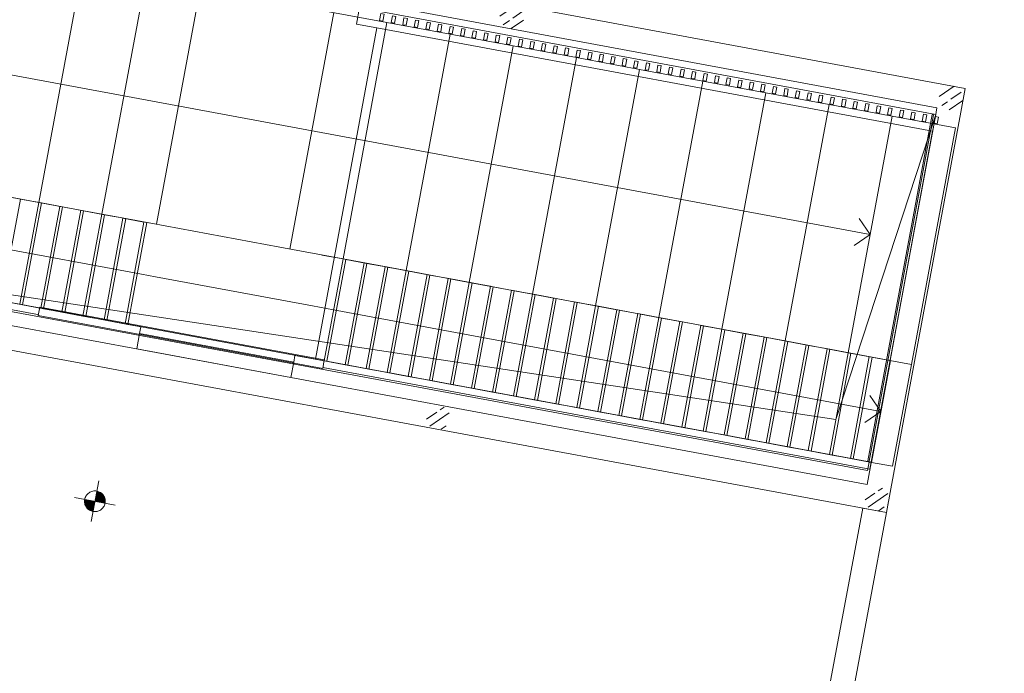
# Model space of a CAD drawing. Header units: metres. Extents: x 32353251 to 32353583, y 5707748 to 5708004.
# Tile 36 of 164: x 32353355 to 32353369, y 5707911 to 5707921. Entities that reach past the tile are written whole.
import ezdxf

# ---------------------------------------------------------------- set-up
doc = ezdxf.new("R2010")
doc.units = ezdxf.units.M
doc.header["$LTSCALE"] = 0.75
doc.set_wipeout_variables(frame=1)
doc.layers.get('0').update_dxf_attribs({"linetype": 'CONTINUOUS'})
for name, color, linetype, lineweight in [('10417023$0$#9_002_GES I Übersicht Erdgeschoss_1_108_Treppen.A', 7, 'CONTINUOUS', 25), ('10417023$0$#9_002_GES I Übersicht Erdgeschoss_1_202_Innenwandbekleidung.A', 7, 'CONTINUOUS', 25), ('10417023$0$#9_002_GES I Übersicht Erdgeschoss_1_Neubau_103_Stützen.A', 7, 'CONTINUOUS', 25), ('10417023$0$#9_002_GES I Übersicht Erdgeschoss_1_Neubau_104_Decken.A', 7, 'CONTINUOUS', 25), ('10417023$0$#9_002_GES I Übersicht Erdgeschoss_1_Neubau_105_Unterzug.A', 7, 'CONTINUOUS', 25), ('10417023$0$#9_002_GES I Übersicht Erdgeschoss_1_Neubau_108_Treppen.A', 7, 'CONTINUOUS', 25), ('10417023$0$#9_002_GES I Übersicht Erdgeschoss_1_Neubau_202_Innenwandbekleidun', 7, 'CONTINUOUS', 25), ('10417023$0$#9_002_GES I Übersicht Erdgeschoss_1_Neubau_502_Bemaßung 1_100.A', 7, 'CONTINUOUS', 25), ('10417023$0$Keine', 7, 'CONTINUOUS', 13)]:
    doc.layers.add(name, color=color, linetype=linetype, lineweight=lineweight)
pattern_1 = [(45, (0, 0), (-0.1697056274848, 0.1697056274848), []), (45, (-0.08485, 0.08485), (-0.1697056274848, 0.1697056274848), [0.18, -0.06])]

# ---------------------------------------------------------------- blocks, each defined once
blk = doc.blocks.new('10417023$0$#9_MKO_LP5_ARC_GES_UP_00_002_P_G_modell (3D)')
at = {"layer": '10417023$0$#9_002_GES I Übersicht Erdgeschoss_1_Neubau_103_Stützen.A', "linetype": 'Continuous', "lineweight": 5, "true_color": 0xff0000}
h = blk.add_hatch(dxfattribs=at)
h.set_pattern_fill('#9_BETON__STAHLBETON_0001', color=1, style=0, pattern_type=2)
h.set_pattern_definition(pattern_1)
edge = h.paths.add_edge_path()
edge.add_arc((-32353482.694, -5707797.105), 0.175, 180, 270)
edge.add_arc((-32353482.694, -5707797.105), 0.175, 270, 360)
edge.add_arc((-32353482.694, -5707797.105), 0.175, 0, 90)
edge.add_arc((-32353482.694, -5707797.105), 0.175, 90, 180)
h = blk.add_hatch(dxfattribs=at)
h.set_pattern_fill('#9_BETON__STAHLBETON_0001', color=1, style=0, pattern_type=2)
h.set_pattern_definition(pattern_1)
edge = h.paths.add_edge_path()
edge.add_arc((-32353476.229, -5707797.105), 0.175, 180, 270)
edge.add_arc((-32353476.229, -5707797.105), 0.175, 270, 360)
edge.add_arc((-32353476.229, -5707797.105), 0.175, 0, 90)
edge.add_arc((-32353476.229, -5707797.105), 0.175, 90, 180)
h = blk.add_hatch(dxfattribs=at)
h.set_pattern_fill('#9_BETON__STAHLBETON_0001', color=1, style=0, pattern_type=2)
h.set_pattern_definition(pattern_1)
edge = h.paths.add_edge_path()
edge.add_arc((-32353482.694, -5707803.005), 0.175, 180, 270)
edge.add_arc((-32353482.694, -5707803.005), 0.175, 270, 360)
edge.add_arc((-32353482.694, -5707803.005), 0.175, 0, 90)
edge.add_arc((-32353482.694, -5707803.005), 0.175, 90, 180)
h = blk.add_hatch(dxfattribs=at)
h.set_pattern_fill('#9_BETON__STAHLBETON_0001', color=1, style=0, pattern_type=2)
h.set_pattern_definition(pattern_1)
edge = h.paths.add_edge_path()
edge.add_arc((-32353476.227, -5707803.005), 0.175, 180, 270)
edge.add_arc((-32353476.227, -5707803.005), 0.175, 270, 360)
edge.add_arc((-32353476.227, -5707803.005), 0.175, 0, 90)
edge.add_arc((-32353476.227, -5707803.005), 0.175, 90, 180)
at = {"layer": '10417023$0$#9_002_GES I Übersicht Erdgeschoss_1_Neubau_502_Bemaßung 1_100.A', "linetype": 'Continuous', "lineweight": 0, "true_color": 0xff0000}
for points in [[(-32353487.35, -5707805.111), (-32353487.2, -5707805.111), (-32353487.212, -5707805.053), (-32353487.244, -5707805.005), (-32353487.293, -5707804.972), (-32353487.35, -5707804.961)], [(-32353487.35, -5707805.111), (-32353487.5, -5707805.111), (-32353487.489, -5707805.168), (-32353487.456, -5707805.217), (-32353487.408, -5707805.249), (-32353487.35, -5707805.261)]]:
    blk.add_hatch(color=1, dxfattribs=at).paths.add_polyline_path(points)
at = {"layer": '10417023$0$#9_002_GES I Übersicht Erdgeschoss_1_108_Treppen.A', "color": 1, "linetype": 'Continuous', "lineweight": 18, "true_color": 0xff0000}
for p, q in [((-32353484.888, -5707797.38), (-32353484.888, -5707797.625)), ((-32353487.206, -5707801.004), (-32353487.206, -5707797.625)), ((-32353484.888, -5707797.625), (-32353484.586, -5707797.625)), ((-32353476.404, -5707797.625), (-32353484.586, -5707797.625)), ((-32353476.404, -5707797.625), (-32353476.404, -5707801.004)), ((-32353489.519, -5707801.004), (-32353489.209, -5707801.004)), ((-32353489.209, -5707802.504), (-32353489.209, -5707801.004)), ((-32353489.209, -5707801.004), (-32353488.899, -5707801.004)), ((-32353488.899, -5707802.504), (-32353488.899, -5707801.004)), ((-32353488.899, -5707801.004), (-32353488.589, -5707801.004)), ((-32353488.589, -5707801.004), (-32353488.279, -5707801.004)), ((-32353488.279, -5707801.004), (-32353487.969, -5707801.004)), ((-32353487.969, -5707801.004), (-32353487.659, -5707801.004)), ((-32353487.659, -5707801.004), (-32353487.349, -5707801.004)), ((-32353487.349, -5707801.004), (-32353487.206, -5707801.004)), ((-32353484.419, -5707801.004), (-32353484.109, -5707801.004)), ((-32353484.109, -5707802.504), (-32353484.109, -5707801.004)), ((-32353484.109, -5707802.504), (-32353484.109, -5707801.004)), ((-32353484.109, -5707801.004), (-32353483.799, -5707801.004)), ((-32353483.799, -5707802.504), (-32353483.799, -5707801.004)), ((-32353483.799, -5707801.004), (-32353483.489, -5707801.004)), ((-32353483.489, -5707802.504), (-32353483.489, -5707801.004)), ((-32353483.489, -5707801.004), (-32353483.179, -5707801.004)), ((-32353483.179, -5707801.004), (-32353482.869, -5707801.004)), ((-32353483.179, -5707802.504), (-32353483.179, -5707801.004)), ((-32353482.869, -5707801.004), (-32353482.559, -5707801.004)), ((-32353482.869, -5707802.504), (-32353482.869, -5707801.004)), ((-32353482.559, -5707801.004), (-32353482.249, -5707801.004)), ((-32353482.559, -5707802.504), (-32353482.559, -5707801.004)), ((-32353482.249, -5707801.004), (-32353481.939, -5707801.004)), ((-32353482.249, -5707802.504), (-32353482.249, -5707801.004)), ((-32353481.939, -5707801.004), (-32353481.629, -5707801.004)), ((-32353481.939, -5707802.504), (-32353481.939, -5707801.004)), ((-32353481.629, -5707801.004), (-32353481.319, -5707801.004)), ((-32353481.629, -5707802.504), (-32353481.629, -5707801.004)), ((-32353481.319, -5707802.504), (-32353481.319, -5707801.004)), ((-32353481.319, -5707801.004), (-32353481.009, -5707801.004)), ((-32353481.009, -5707802.504), (-32353481.009, -5707801.004)), ((-32353481.009, -5707801.004), (-32353480.699, -5707801.004)), ((-32353480.699, -5707802.504), (-32353480.699, -5707801.004)), ((-32353480.699, -5707801.004), (-32353480.389, -5707801.004)), ((-32353480.389, -5707802.504), (-32353480.389, -5707801.004)), ((-32353480.389, -5707801.004), (-32353480.079, -5707801.004)), ((-32353480.079, -5707801.004), (-32353479.769, -5707801.004)), ((-32353480.079, -5707802.504), (-32353480.079, -5707801.004)), ((-32353479.769, -5707801.004), (-32353479.459, -5707801.004)), ((-32353479.769, -5707802.504), (-32353479.769, -5707801.004)), ((-32353479.459, -5707801.004), (-32353479.149, -5707801.004)), ((-32353479.459, -5707802.504), (-32353479.459, -5707801.004)), ((-32353479.149, -5707801.004), (-32353478.839, -5707801.004)), ((-32353479.149, -5707802.504), (-32353479.149, -5707801.004)), ((-32353478.839, -5707801.004), (-32353478.529, -5707801.004)), ((-32353478.839, -5707802.504), (-32353478.839, -5707801.004)), ((-32353478.529, -5707801.004), (-32353478.219, -5707801.004)), ((-32353478.529, -5707802.504), (-32353478.529, -5707801.004)), ((-32353478.219, -5707801.004), (-32353477.909, -5707801.004)), ((-32353478.219, -5707802.504), (-32353478.219, -5707801.004)), ((-32353477.909, -5707801.004), (-32353477.599, -5707801.004)), ((-32353477.909, -5707802.504), (-32353477.909, -5707801.004)), ((-32353477.599, -5707801.004), (-32353477.289, -5707801.004)), ((-32353477.599, -5707802.504), (-32353477.599, -5707801.004)), ((-32353477.289, -5707802.504), (-32353477.289, -5707801.004)), ((-32353477.289, -5707801.004), (-32353476.979, -5707801.004)), ((-32353476.979, -5707802.504), (-32353476.979, -5707801.004)), ((-32353476.979, -5707801.004), (-32353476.669, -5707801.004)), ((-32353476.669, -5707802.504), (-32353476.669, -5707801.004)), ((-32353476.669, -5707801.004), (-32353476.404, -5707801.004)), ((-32353476.404, -5707801.004), (-32353476.404, -5707802.504)), ((-32353488.899, -5707802.504), (-32353489.209, -5707802.504)), ((-32353483.799, -5707802.504), (-32353484.109, -5707802.504)), ((-32353483.489, -5707802.504), (-32353483.799, -5707802.504)), ((-32353483.179, -5707802.504), (-32353483.489, -5707802.504)), ((-32353482.869, -5707802.504), (-32353483.179, -5707802.504)), ((-32353482.559, -5707802.504), (-32353482.869, -5707802.504)), ((-32353482.249, -5707802.504), (-32353482.559, -5707802.504)), ((-32353481.939, -5707802.504), (-32353482.249, -5707802.504)), ((-32353481.629, -5707802.504), (-32353481.939, -5707802.504)), ((-32353481.319, -5707802.504), (-32353481.629, -5707802.504)), ((-32353481.009, -5707802.504), (-32353481.319, -5707802.504)), ((-32353480.699, -5707802.504), (-32353481.009, -5707802.504)), ((-32353480.389, -5707802.504), (-32353480.699, -5707802.504)), ((-32353480.079, -5707802.504), (-32353480.389, -5707802.504)), ((-32353479.769, -5707802.504), (-32353480.079, -5707802.504)), ((-32353479.459, -5707802.504), (-32353479.769, -5707802.504)), ((-32353479.149, -5707802.504), (-32353479.459, -5707802.504)), ((-32353478.839, -5707802.504), (-32353479.149, -5707802.504)), ((-32353478.529, -5707802.504), (-32353478.839, -5707802.504)), ((-32353478.219, -5707802.504), (-32353478.529, -5707802.504)), ((-32353477.909, -5707802.504), (-32353478.219, -5707802.504)), ((-32353477.599, -5707802.504), (-32353477.909, -5707802.504)), ((-32353477.289, -5707802.504), (-32353477.599, -5707802.504)), ((-32353476.979, -5707802.504), (-32353477.289, -5707802.504)), ((-32353476.669, -5707802.504), (-32353476.979, -5707802.504)), ((-32353476.404, -5707802.504), (-32353476.669, -5707802.504)), ((-32353484.888, -5707802.83), (-32353487.158, -5707802.83))]:
    blk.add_line(p, q, dxfattribs=at)
at = {"layer": '10417023$0$#9_002_GES I Übersicht Erdgeschoss_1_108_Treppen.A', "color": 1, "linetype": 'Continuous', "lineweight": 13, "true_color": 0xff0000}
blk.add_line((-32353485.243, -5707797.52), (-32353485.243, -5707801.004), dxfattribs=at)
at = {"layer": '10417023$0$#9_002_GES I Übersicht Erdgeschoss_1_202_Innenwandbekleidung.A', "color": 1, "linetype": 'Continuous', "lineweight": 13, "true_color": 0xff0000}
for p, q in [((-32353476.433, -5707797.392), (-32353476.453, -5707797.392)), ((-32353476.453, -5707797.392), (-32353476.453, -5707802.492)), ((-32353476.433, -5707802.492), (-32353476.433, -5707797.392)), ((-32353476.453, -5707802.492), (-32353476.433, -5707802.492)), ((-32353476.434, -5707802.63), (-32353476.434, -5707802.509))]:
    blk.add_line(p, q, dxfattribs=at)
at = {"layer": '10417023$0$#9_002_GES I Übersicht Erdgeschoss_1_Neubau_104_Decken.A', "color": 1, "linetype": 'Continuous', "lineweight": 13, "true_color": 0xff0000}
for p, q in [((-32353476.404, -5707797.38), (-32353495.449, -5707797.38)), ((-32353476.404, -5707797.38), (-32353477.019, -5707801.989)), ((-32353476.404, -5707802.604), (-32353476.404, -5707797.38)), ((-32353477.019, -5707801.989), (-32353495.449, -5707802.604)), ((-32353495.449, -5707802.604), (-32353476.404, -5707802.604))]:
    blk.add_line(p, q, dxfattribs=at)
at = {"layer": '10417023$0$#9_002_GES I Übersicht Erdgeschoss_1_Neubau_105_Unterzug.A', "color": 1, "linetype": 'Continuous', "lineweight": 13, "true_color": 0xff0000}
for p, q in [((-32353476.054, -5707796.93), (-32353495.449, -5707796.93)), ((-32353476.054, -5707796.93), (-32353476.054, -5707797.28)), ((-32353495.449, -5707797.28), (-32353476.404, -5707797.28)), ((-32353476.404, -5707797.28), (-32353476.404, -5707797.41)), ((-32353476.054, -5707802.83), (-32353476.054, -5707797.28)), ((-32353476.404, -5707797.51), (-32353476.404, -5707802.83)), ((-32353476.404, -5707802.83), (-32353495.449, -5707802.83)), ((-32353476.054, -5707802.83), (-32353476.054, -5707803.18)), ((-32353495.799, -5707803.18), (-32353476.054, -5707803.18)), ((-32353476.402, -5707803.179), (-32353476.404, -5707809.129)), ((-32353476.052, -5707803.18), (-32353476.402, -5707803.179)), ((-32353476.054, -5707809.13), (-32353476.052, -5707803.18))]:
    blk.add_line(p, q, dxfattribs=at)
at = {"layer": '10417023$0$#9_002_GES I Übersicht Erdgeschoss_1_Neubau_108_Treppen.A', "color": 1, "linetype": 'Continuous', "lineweight": 13, "true_color": 0xff0000}
for p, q in [((-32353484.459, -5707797.52), (-32353494.52, -5707797.52)), ((-32353488.94, -5707797.52), (-32353488.94, -5707801.004)), ((-32353488.01, -5707797.52), (-32353488.01, -5707801.004)), ((-32353484.459, -5707801.004), (-32353484.459, -5707797.52)), ((-32353484.459, -5707797.52), (-32353484.459, -5707801.004)), ((-32353483.529, -5707797.52), (-32353484.459, -5707797.52)), ((-32353483.529, -5707801.004), (-32353483.529, -5707797.52)), ((-32353483.529, -5707797.52), (-32353483.529, -5707801.004)), ((-32353482.599, -5707797.52), (-32353483.529, -5707797.52)), ((-32353482.599, -5707801.004), (-32353482.599, -5707797.52)), ((-32353482.599, -5707797.52), (-32353482.599, -5707801.004)), ((-32353481.669, -5707797.52), (-32353482.599, -5707797.52)), ((-32353481.669, -5707801.004), (-32353481.669, -5707797.52)), ((-32353481.669, -5707797.52), (-32353481.669, -5707801.004)), ((-32353480.739, -5707797.52), (-32353481.669, -5707797.52)), ((-32353480.739, -5707801.004), (-32353480.739, -5707797.52)), ((-32353480.739, -5707797.52), (-32353480.739, -5707801.004)), ((-32353479.809, -5707797.52), (-32353480.739, -5707797.52)), ((-32353479.809, -5707801.004), (-32353479.809, -5707797.52)), ((-32353479.809, -5707797.52), (-32353479.809, -5707801.004)), ((-32353478.879, -5707797.52), (-32353479.809, -5707797.52)), ((-32353478.879, -5707801.004), (-32353478.879, -5707797.52)), ((-32353478.879, -5707797.52), (-32353478.879, -5707801.004)), ((-32353477.949, -5707797.52), (-32353478.879, -5707797.52)), ((-32353477.949, -5707801.004), (-32353477.949, -5707797.52)), ((-32353477.949, -5707797.52), (-32353477.949, -5707801.004)), ((-32353477.019, -5707797.52), (-32353477.949, -5707797.52)), ((-32353477.019, -5707801.004), (-32353477.019, -5707797.52)), ((-32353477.019, -5707797.52), (-32353477.019, -5707801.004)), ((-32353476.089, -5707797.52), (-32353477.019, -5707797.52)), ((-32353476.089, -5707801.004), (-32353476.089, -5707797.52)), ((-32353477.019, -5707799.262), (-32353477.219, -5707799.062)), ((-32353493.514, -5707799.262), (-32353488.01, -5707799.262)), ((-32353488.01, -5707799.262), (-32353477.019, -5707799.262)), ((-32353477.219, -5707799.462), (-32353477.019, -5707799.262)), ((-32353489.87, -5707801.004), (-32353488.94, -5707801.004)), ((-32353488.94, -5707801.004), (-32353488.01, -5707801.004)), ((-32353488.94, -5707802.504), (-32353488.94, -5707801.004)), ((-32353488.94, -5707801.004), (-32353488.94, -5707802.504)), ((-32353488.01, -5707801.004), (-32353487.709, -5707801.004)), ((-32353487.709, -5707801.004), (-32353485.389, -5707801.004)), ((-32353487.39, -5707801.004), (-32353487.7, -5707801.004)), ((-32353485.389, -5707801.004), (-32353484.459, -5707801.004)), ((-32353484.459, -5707801.004), (-32353484.769, -5707801.004)), ((-32353484.459, -5707801.004), (-32353483.529, -5707801.004)), ((-32353484.149, -5707801.004), (-32353484.459, -5707801.004)), ((-32353484.149, -5707802.504), (-32353484.149, -5707801.004)), ((-32353484.149, -5707801.004), (-32353484.149, -5707802.504)), ((-32353483.839, -5707802.504), (-32353483.839, -5707801.004)), ((-32353483.839, -5707801.004), (-32353483.839, -5707802.504)), ((-32353483.529, -5707801.004), (-32353483.839, -5707801.004)), ((-32353483.529, -5707801.004), (-32353482.599, -5707801.004)), ((-32353483.529, -5707802.504), (-32353483.529, -5707801.004)), ((-32353483.529, -5707801.004), (-32353483.529, -5707802.504)), ((-32353483.219, -5707801.004), (-32353483.529, -5707801.004)), ((-32353483.219, -5707802.504), (-32353483.219, -5707801.004)), ((-32353483.219, -5707801.004), (-32353483.219, -5707802.504)), ((-32353482.909, -5707802.504), (-32353482.909, -5707801.004)), ((-32353482.909, -5707801.004), (-32353482.909, -5707802.504)), ((-32353482.599, -5707801.004), (-32353482.909, -5707801.004)), ((-32353482.599, -5707801.004), (-32353481.669, -5707801.004)), ((-32353482.599, -5707802.504), (-32353482.599, -5707801.004)), ((-32353482.599, -5707801.004), (-32353482.599, -5707802.504)), ((-32353482.289, -5707801.004), (-32353482.599, -5707801.004)), ((-32353482.289, -5707802.504), (-32353482.289, -5707801.004)), ((-32353482.289, -5707801.004), (-32353482.289, -5707802.504)), ((-32353481.979, -5707802.504), (-32353481.979, -5707801.004)), ((-32353481.979, -5707801.004), (-32353481.979, -5707802.504)), ((-32353481.669, -5707801.004), (-32353481.979, -5707801.004)), ((-32353481.669, -5707801.004), (-32353480.739, -5707801.004)), ((-32353481.669, -5707802.504), (-32353481.669, -5707801.004)), ((-32353481.669, -5707801.004), (-32353481.669, -5707802.504)), ((-32353481.359, -5707801.004), (-32353481.669, -5707801.004)), ((-32353481.359, -5707802.504), (-32353481.359, -5707801.004)), ((-32353481.359, -5707801.004), (-32353481.359, -5707802.504)), ((-32353481.049, -5707802.504), (-32353481.049, -5707801.004)), ((-32353481.049, -5707801.004), (-32353481.049, -5707802.504)), ((-32353480.739, -5707801.004), (-32353481.049, -5707801.004)), ((-32353480.739, -5707801.004), (-32353479.809, -5707801.004)), ((-32353480.739, -5707802.504), (-32353480.739, -5707801.004)), ((-32353480.739, -5707801.004), (-32353480.739, -5707802.504)), ((-32353480.429, -5707801.004), (-32353480.739, -5707801.004)), ((-32353480.429, -5707802.504), (-32353480.429, -5707801.004)), ((-32353480.429, -5707801.004), (-32353480.429, -5707802.504)), ((-32353480.119, -5707802.504), (-32353480.119, -5707801.004)), ((-32353480.119, -5707801.004), (-32353480.119, -5707802.504)), ((-32353479.809, -5707801.004), (-32353480.119, -5707801.004)), ((-32353479.809, -5707801.004), (-32353478.879, -5707801.004)), ((-32353479.809, -5707802.504), (-32353479.809, -5707801.004)), ((-32353479.809, -5707801.004), (-32353479.809, -5707802.504)), ((-32353479.499, -5707801.004), (-32353479.809, -5707801.004)), ((-32353479.499, -5707802.504), (-32353479.499, -5707801.004)), ((-32353479.499, -5707801.004), (-32353479.499, -5707802.504)), ((-32353479.189, -5707802.504), (-32353479.189, -5707801.004)), ((-32353479.189, -5707801.004), (-32353479.189, -5707802.504)), ((-32353478.879, -5707801.004), (-32353479.189, -5707801.004)), ((-32353478.879, -5707801.004), (-32353477.949, -5707801.004)), ((-32353478.879, -5707802.504), (-32353478.879, -5707801.004)), ((-32353478.879, -5707801.004), (-32353478.879, -5707802.504)), ((-32353478.569, -5707801.004), (-32353478.879, -5707801.004)), ((-32353478.569, -5707802.504), (-32353478.569, -5707801.004)), ((-32353478.569, -5707801.004), (-32353478.569, -5707802.504)), ((-32353478.259, -5707802.504), (-32353478.259, -5707801.004)), ((-32353478.259, -5707801.004), (-32353478.259, -5707802.504)), ((-32353477.949, -5707801.004), (-32353477.019, -5707801.004)), ((-32353477.949, -5707802.504), (-32353477.949, -5707801.004)), ((-32353477.949, -5707801.004), (-32353477.949, -5707802.504)), ((-32353477.639, -5707801.004), (-32353477.949, -5707801.004)), ((-32353477.639, -5707802.504), (-32353477.639, -5707801.004)), ((-32353477.639, -5707801.004), (-32353477.639, -5707802.504)), ((-32353477.329, -5707802.504), (-32353477.329, -5707801.004)), ((-32353477.329, -5707801.004), (-32353477.329, -5707802.504)), ((-32353477.019, -5707801.004), (-32353477.329, -5707801.004)), ((-32353477.019, -5707801.004), (-32353476.089, -5707801.004)), ((-32353477.019, -5707802.504), (-32353477.019, -5707801.004)), ((-32353477.019, -5707801.004), (-32353477.019, -5707802.504)), ((-32353476.709, -5707802.504), (-32353476.709, -5707801.004)), ((-32353476.709, -5707801.004), (-32353476.709, -5707802.504)), ((-32353476.399, -5707802.504), (-32353476.399, -5707801.004)), ((-32353476.399, -5707801.004), (-32353476.399, -5707802.504)), ((-32353476.089, -5707802.504), (-32353476.089, -5707801.004)), ((-32353476.399, -5707801.754), (-32353476.599, -5707801.554)), ((-32353493.842, -5707801.754), (-32353487.39, -5707801.754)), ((-32353487.39, -5707801.754), (-32353487.08, -5707801.754)), ((-32353487.08, -5707801.754), (-32353484.769, -5707801.754)), ((-32353484.769, -5707801.754), (-32353484.459, -5707801.754)), ((-32353484.459, -5707801.754), (-32353476.399, -5707801.754)), ((-32353476.599, -5707801.954), (-32353476.399, -5707801.754)), ((-32353489.25, -5707802.504), (-32353488.94, -5707802.504)), ((-32353484.149, -5707802.504), (-32353483.839, -5707802.504)), ((-32353483.839, -5707802.504), (-32353483.529, -5707802.504)), ((-32353483.529, -5707802.504), (-32353483.219, -5707802.504)), ((-32353483.219, -5707802.504), (-32353482.909, -5707802.504)), ((-32353482.909, -5707802.504), (-32353482.599, -5707802.504)), ((-32353482.599, -5707802.504), (-32353482.289, -5707802.504)), ((-32353482.289, -5707802.504), (-32353481.979, -5707802.504)), ((-32353481.979, -5707802.504), (-32353481.669, -5707802.504)), ((-32353481.669, -5707802.504), (-32353481.359, -5707802.504)), ((-32353481.359, -5707802.504), (-32353481.049, -5707802.504)), ((-32353481.049, -5707802.504), (-32353480.739, -5707802.504)), ((-32353480.739, -5707802.504), (-32353480.429, -5707802.504)), ((-32353480.429, -5707802.504), (-32353480.119, -5707802.504)), ((-32353480.119, -5707802.504), (-32353479.809, -5707802.504)), ((-32353479.809, -5707802.504), (-32353479.499, -5707802.504)), ((-32353479.499, -5707802.504), (-32353479.189, -5707802.504)), ((-32353479.189, -5707802.504), (-32353478.879, -5707802.504)), ((-32353478.879, -5707802.504), (-32353478.569, -5707802.504)), ((-32353478.569, -5707802.504), (-32353478.259, -5707802.504)), ((-32353478.259, -5707802.504), (-32353477.949, -5707802.504)), ((-32353477.949, -5707802.504), (-32353477.639, -5707802.504)), ((-32353477.639, -5707802.504), (-32353477.329, -5707802.504)), ((-32353477.329, -5707802.504), (-32353477.019, -5707802.504)), ((-32353477.019, -5707802.504), (-32353476.709, -5707802.504)), ((-32353476.709, -5707802.504), (-32353476.399, -5707802.504)), ((-32353476.399, -5707802.504), (-32353476.089, -5707802.504))]:
    blk.add_line(p, q, dxfattribs=at)
at = {"layer": '10417023$0$#9_002_GES I Übersicht Erdgeschoss_1_Neubau_202_Innenwandbekleidun', "color": 1, "linetype": 'Continuous', "lineweight": 13, "true_color": 0xff0000, "flags": 128}
for points in [[(-32353484.519, -5707797.51), (-32353484.569, -5707797.51), (-32353484.569, -5707797.41), (-32353484.519, -5707797.41)], [(-32353484.349, -5707797.51), (-32353484.399, -5707797.51), (-32353484.399, -5707797.41), (-32353484.349, -5707797.41)], [(-32353484.179, -5707797.51), (-32353484.229, -5707797.51), (-32353484.229, -5707797.41), (-32353484.179, -5707797.41)], [(-32353484.009, -5707797.51), (-32353484.059, -5707797.51), (-32353484.059, -5707797.41), (-32353484.009, -5707797.41)], [(-32353483.839, -5707797.51), (-32353483.889, -5707797.51), (-32353483.889, -5707797.41), (-32353483.839, -5707797.41)], [(-32353483.669, -5707797.51), (-32353483.719, -5707797.51), (-32353483.719, -5707797.41), (-32353483.669, -5707797.41)], [(-32353483.499, -5707797.51), (-32353483.549, -5707797.51), (-32353483.549, -5707797.41), (-32353483.499, -5707797.41)], [(-32353483.329, -5707797.51), (-32353483.379, -5707797.51), (-32353483.379, -5707797.41), (-32353483.329, -5707797.41)], [(-32353483.159, -5707797.51), (-32353483.209, -5707797.51), (-32353483.209, -5707797.41), (-32353483.159, -5707797.41)], [(-32353482.989, -5707797.51), (-32353483.039, -5707797.51), (-32353483.039, -5707797.41), (-32353482.989, -5707797.41)], [(-32353482.819, -5707797.51), (-32353482.869, -5707797.51), (-32353482.869, -5707797.41), (-32353482.819, -5707797.41)], [(-32353482.649, -5707797.51), (-32353482.699, -5707797.51), (-32353482.699, -5707797.41), (-32353482.649, -5707797.41)], [(-32353482.479, -5707797.51), (-32353482.529, -5707797.51), (-32353482.529, -5707797.41), (-32353482.479, -5707797.41)], [(-32353482.309, -5707797.51), (-32353482.359, -5707797.51), (-32353482.359, -5707797.41), (-32353482.309, -5707797.41)], [(-32353482.139, -5707797.51), (-32353482.189, -5707797.51), (-32353482.189, -5707797.41), (-32353482.139, -5707797.41)], [(-32353481.969, -5707797.51), (-32353482.019, -5707797.51), (-32353482.019, -5707797.41), (-32353481.969, -5707797.41)], [(-32353481.799, -5707797.51), (-32353481.849, -5707797.51), (-32353481.849, -5707797.41), (-32353481.799, -5707797.41)], [(-32353481.629, -5707797.51), (-32353481.679, -5707797.51), (-32353481.679, -5707797.41), (-32353481.629, -5707797.41)], [(-32353481.459, -5707797.51), (-32353481.509, -5707797.51), (-32353481.509, -5707797.41), (-32353481.459, -5707797.41)], [(-32353481.289, -5707797.51), (-32353481.339, -5707797.51), (-32353481.339, -5707797.41), (-32353481.289, -5707797.41)], [(-32353481.119, -5707797.51), (-32353481.169, -5707797.51), (-32353481.169, -5707797.41), (-32353481.119, -5707797.41)], [(-32353480.949, -5707797.51), (-32353480.999, -5707797.51), (-32353480.999, -5707797.41), (-32353480.949, -5707797.41)], [(-32353480.779, -5707797.51), (-32353480.829, -5707797.51), (-32353480.829, -5707797.41), (-32353480.779, -5707797.41)], [(-32353480.609, -5707797.51), (-32353480.659, -5707797.51), (-32353480.659, -5707797.41), (-32353480.609, -5707797.41)], [(-32353480.439, -5707797.51), (-32353480.489, -5707797.51), (-32353480.489, -5707797.41), (-32353480.439, -5707797.41)], [(-32353480.269, -5707797.51), (-32353480.319, -5707797.51), (-32353480.319, -5707797.41), (-32353480.269, -5707797.41)], [(-32353480.099, -5707797.51), (-32353480.149, -5707797.51), (-32353480.149, -5707797.41), (-32353480.099, -5707797.41)], [(-32353479.929, -5707797.51), (-32353479.979, -5707797.51), (-32353479.979, -5707797.41), (-32353479.929, -5707797.41)], [(-32353479.759, -5707797.51), (-32353479.809, -5707797.51), (-32353479.809, -5707797.41), (-32353479.759, -5707797.41)], [(-32353479.589, -5707797.51), (-32353479.639, -5707797.51), (-32353479.639, -5707797.41), (-32353479.589, -5707797.41)], [(-32353479.419, -5707797.51), (-32353479.469, -5707797.51), (-32353479.469, -5707797.41), (-32353479.419, -5707797.41)], [(-32353479.249, -5707797.51), (-32353479.299, -5707797.51), (-32353479.299, -5707797.41), (-32353479.249, -5707797.41)], [(-32353479.079, -5707797.51), (-32353479.129, -5707797.51), (-32353479.129, -5707797.41), (-32353479.079, -5707797.41)], [(-32353478.909, -5707797.51), (-32353478.959, -5707797.51), (-32353478.959, -5707797.41), (-32353478.909, -5707797.41)], [(-32353478.739, -5707797.51), (-32353478.789, -5707797.51), (-32353478.789, -5707797.41), (-32353478.739, -5707797.41)], [(-32353478.569, -5707797.51), (-32353478.619, -5707797.51), (-32353478.619, -5707797.41), (-32353478.569, -5707797.41)], [(-32353478.399, -5707797.51), (-32353478.449, -5707797.51), (-32353478.449, -5707797.41), (-32353478.399, -5707797.41)], [(-32353478.229, -5707797.51), (-32353478.279, -5707797.51), (-32353478.279, -5707797.41), (-32353478.229, -5707797.41)], [(-32353478.059, -5707797.51), (-32353478.109, -5707797.51), (-32353478.109, -5707797.41), (-32353478.059, -5707797.41)], [(-32353477.889, -5707797.51), (-32353477.939, -5707797.51), (-32353477.939, -5707797.41), (-32353477.889, -5707797.41)], [(-32353477.719, -5707797.51), (-32353477.769, -5707797.51), (-32353477.769, -5707797.41), (-32353477.719, -5707797.41)], [(-32353477.549, -5707797.51), (-32353477.599, -5707797.51), (-32353477.599, -5707797.41), (-32353477.549, -5707797.41)], [(-32353477.379, -5707797.51), (-32353477.429, -5707797.51), (-32353477.429, -5707797.41), (-32353477.379, -5707797.41)], [(-32353477.209, -5707797.51), (-32353477.259, -5707797.51), (-32353477.259, -5707797.41), (-32353477.209, -5707797.41)], [(-32353477.039, -5707797.51), (-32353477.089, -5707797.51), (-32353477.089, -5707797.41), (-32353477.039, -5707797.41)], [(-32353476.869, -5707797.51), (-32353476.919, -5707797.51), (-32353476.919, -5707797.41), (-32353476.869, -5707797.41)], [(-32353476.699, -5707797.51), (-32353476.749, -5707797.51), (-32353476.749, -5707797.41), (-32353476.699, -5707797.41)], [(-32353476.529, -5707797.51), (-32353476.579, -5707797.51), (-32353476.579, -5707797.41), (-32353476.529, -5707797.41)], [(-32353476.359, -5707797.51), (-32353476.409, -5707797.51), (-32353476.409, -5707797.41), (-32353476.359, -5707797.41)]]:
    blk.add_lwpolyline(points, close=True, dxfattribs=at)
at = {"layer": '10417023$0$#9_002_GES I Übersicht Erdgeschoss_1_Neubau_502_Bemaßung 1_100.A', "color": 1, "linetype": 'Continuous', "lineweight": 13, "true_color": 0xff0000}
for p, q in [((-32353487.35, -5707805.411), (-32353487.35, -5707804.811)), ((-32353487.65, -5707805.111), (-32353487.05, -5707805.111))]:
    blk.add_line(p, q, dxfattribs=at)
at = {"layer": '10417023$0$#9_002_GES I Übersicht Erdgeschoss_1_Neubau_502_Bemaßung 1_100.A', "color": 1, "linetype": 'Continuous', "lineweight": 13, "true_color": 0xff0000, "flags": 128}
blk.add_lwpolyline([(-32353487.2, -5707805.111), (-32353487.201, -5707805.125), (-32353487.203, -5707805.14), (-32353487.207, -5707805.154), (-32353487.212, -5707805.168), (-32353487.218, -5707805.181), (-32353487.226, -5707805.194), (-32353487.234, -5707805.206), (-32353487.244, -5707805.217), (-32353487.255, -5707805.227), (-32353487.267, -5707805.236), (-32353487.28, -5707805.243), (-32353487.293, -5707805.249), (-32353487.307, -5707805.254), (-32353487.321, -5707805.258), (-32353487.336, -5707805.26), (-32353487.35, -5707805.261), (-32353487.365, -5707805.26), (-32353487.38, -5707805.258), (-32353487.394, -5707805.254), (-32353487.408, -5707805.249), (-32353487.421, -5707805.243), (-32353487.434, -5707805.236), (-32353487.445, -5707805.227), (-32353487.456, -5707805.217), (-32353487.466, -5707805.206), (-32353487.475, -5707805.194), (-32353487.483, -5707805.181), (-32353487.489, -5707805.168), (-32353487.494, -5707805.154), (-32353487.497, -5707805.14), (-32353487.5, -5707805.125), (-32353487.5, -5707805.111), (-32353487.5, -5707805.096), (-32353487.497, -5707805.082), (-32353487.494, -5707805.067), (-32353487.489, -5707805.053), (-32353487.483, -5707805.04), (-32353487.475, -5707805.027), (-32353487.466, -5707805.016), (-32353487.456, -5707805.005), (-32353487.445, -5707804.995), (-32353487.434, -5707804.986), (-32353487.421, -5707804.978), (-32353487.408, -5707804.972), (-32353487.394, -5707804.967), (-32353487.38, -5707804.964), (-32353487.365, -5707804.962), (-32353487.35, -5707804.961), (-32353487.336, -5707804.962), (-32353487.321, -5707804.964), (-32353487.307, -5707804.967), (-32353487.293, -5707804.972), (-32353487.28, -5707804.978), (-32353487.267, -5707804.986), (-32353487.255, -5707804.995), (-32353487.244, -5707805.005), (-32353487.234, -5707805.016), (-32353487.226, -5707805.027), (-32353487.218, -5707805.04), (-32353487.212, -5707805.053), (-32353487.207, -5707805.067), (-32353487.203, -5707805.082), (-32353487.201, -5707805.096)], close=True, dxfattribs=at)
at = {"color": 1, "linetype": 'Continuous', "lineweight": 5, "true_color": 0xff0000}
blk.add_wipeout([(-32353484.459, -5707802.492), (-32353488.649, -5707802.492), (-32353488.649, -5707802.617), (-32353484.459, -5707802.617)], dxfattribs=at).dxf.layer = '10417023$0$#9_002_GES I Übersicht Erdgeschoss_1_202_Innenwandbekleidung.A'
at = {"layer": '10417023$0$#9_002_GES I Übersicht Erdgeschoss_1_108_Treppen.A', "color": 1, "linetype": 'Continuous', "lineweight": 18, "true_color": 0xff0000}
for p, q in [((-32353484.586, -5707802.504), (-32353484.586, -5707797.625)), ((-32353488.589, -5707802.504), (-32353488.589, -5707801.004)), ((-32353488.279, -5707802.504), (-32353488.279, -5707801.004)), ((-32353487.969, -5707802.504), (-32353487.969, -5707801.004)), ((-32353487.659, -5707802.504), (-32353487.659, -5707801.004)), ((-32353487.349, -5707802.504), (-32353487.349, -5707801.004)), ((-32353484.419, -5707802.504), (-32353484.419, -5707801.004)), ((-32353487.206, -5707802.504), (-32353495.409, -5707802.504)), ((-32353488.589, -5707802.504), (-32353488.899, -5707802.504)), ((-32353488.279, -5707802.504), (-32353488.589, -5707802.504)), ((-32353487.969, -5707802.504), (-32353488.279, -5707802.504)), ((-32353487.659, -5707802.504), (-32353487.969, -5707802.504)), ((-32353487.349, -5707802.504), (-32353487.659, -5707802.504)), ((-32353487.206, -5707802.504), (-32353487.349, -5707802.504)), ((-32353487.158, -5707802.504), (-32353487.206, -5707802.504)), ((-32353487.158, -5707802.604), (-32353487.158, -5707802.504)), ((-32353484.888, -5707802.504), (-32353484.888, -5707802.604)), ((-32353484.586, -5707802.504), (-32353484.888, -5707802.504)), ((-32353476.404, -5707802.504), (-32353484.586, -5707802.504)), ((-32353484.109, -5707802.504), (-32353484.419, -5707802.504)), ((-32353487.158, -5707802.83), (-32353487.158, -5707802.604)), ((-32353484.888, -5707802.604), (-32353487.158, -5707802.604)), ((-32353484.888, -5707802.604), (-32353484.888, -5707802.83))]:
    blk.add_line(p, q, dxfattribs=at)
at = {"layer": '10417023$0$#9_002_GES I Übersicht Erdgeschoss_1_202_Innenwandbekleidung.A', "color": 1, "linetype": 'Continuous', "lineweight": 13, "true_color": 0xff0000}
for p, q in [((-32353484.459, -5707802.492), (-32353488.649, -5707802.492)), ((-32353488.649, -5707802.492), (-32353488.649, -5707802.617)), ((-32353487.887, -5707802.505), (-32353476.459, -5707802.505)), ((-32353484.459, -5707802.617), (-32353484.459, -5707802.492)), ((-32353476.434, -5707802.63), (-32353494.56, -5707802.63)), ((-32353488.649, -5707802.617), (-32353484.459, -5707802.617))]:
    blk.add_line(p, q, dxfattribs=at)
at = {"layer": '10417023$0$#9_002_GES I Übersicht Erdgeschoss_1_Neubau_108_Treppen.A', "color": 1, "linetype": 'Continuous', "lineweight": 13, "true_color": 0xff0000}
for p, q in [((-32353488.63, -5707802.504), (-32353488.63, -5707801.004)), ((-32353488.63, -5707801.004), (-32353488.63, -5707802.504)), ((-32353488.32, -5707802.504), (-32353488.32, -5707801.004)), ((-32353488.32, -5707801.004), (-32353488.32, -5707802.504)), ((-32353488.01, -5707802.504), (-32353488.01, -5707801.004)), ((-32353488.01, -5707801.004), (-32353488.01, -5707802.504)), ((-32353487.7, -5707802.504), (-32353487.7, -5707801.004)), ((-32353487.7, -5707801.004), (-32353487.7, -5707802.504)), ((-32353487.39, -5707802.504), (-32353487.39, -5707801.004)), ((-32353487.39, -5707801.004), (-32353487.39, -5707802.504)), ((-32353484.459, -5707802.504), (-32353484.459, -5707801.004)), ((-32353484.459, -5707801.004), (-32353484.459, -5707802.504)), ((-32353488.94, -5707802.504), (-32353488.63, -5707802.504)), ((-32353488.63, -5707802.504), (-32353488.32, -5707802.504)), ((-32353488.32, -5707802.504), (-32353488.01, -5707802.504)), ((-32353488.01, -5707802.504), (-32353487.7, -5707802.504)), ((-32353487.7, -5707802.504), (-32353487.39, -5707802.504)), ((-32353487.39, -5707802.504), (-32353487.158, -5707802.504)), ((-32353484.888, -5707802.504), (-32353484.459, -5707802.504)), ((-32353484.459, -5707802.504), (-32353484.149, -5707802.504))]:
    blk.add_line(p, q, dxfattribs=at)
blk = doc.blocks.new('10417023$0$2_MKO_LP5_LAN_GES_UP_00_002_V_A (3D)')
at = {"layer": '10417023$0$Keine'}
blk.add_blockref('10417023$0$#9_MKO_LP5_ARC_GES_UP_00_002_P_G_modell (3D)', (0, 0), dxfattribs=at)
blk = doc.blocks.new('10417023')
at = {"layer": '10417023$0$Keine', "rotation": 349.4819372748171}
blk.add_blockref('10417023$0$2_MKO_LP5_LAN_GES_UP_00_002_V_A (3D)', (65205154.931, 5413829.558), dxfattribs=at)

msp = doc.modelspace()

# ---------------------------------------------------------------- block references
msp.add_blockref('10417023', (0, 0))

doc.saveas('drawing.dxf')
